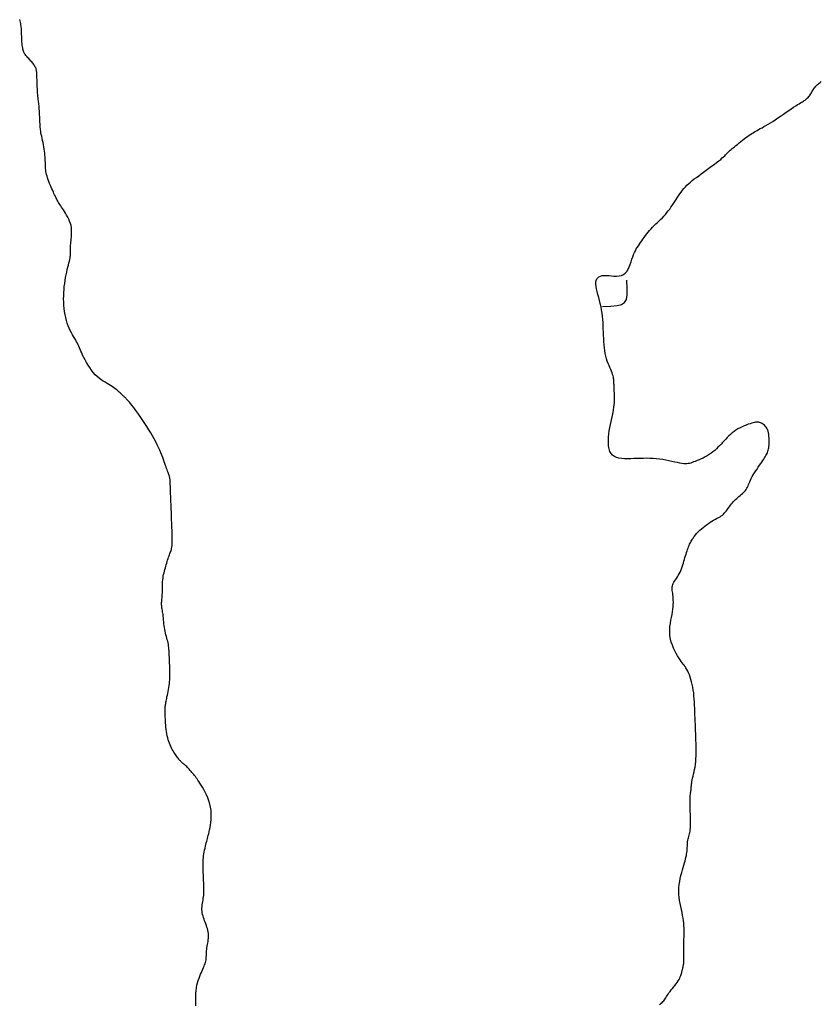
# Model space of a CAD drawing. Header units: millimetres. Extents: x 32690613 to 32693367, y 5343692 to 5344708.
# Tile 63 of 256: x 32692333 to 32692365, y 5343842 to 5343880. Entities that reach past the tile are written whole.
import ezdxf

# ---------------------------------------------------------------- set-up
doc = ezdxf.new("R2010")
doc.units = ezdxf.units.MM
doc.header["$LTSCALE"] = 20
doc.layers.add('02-DGM_HL_494.00', color=122, linetype='Continuous')
doc.layers.add('02-DGM_HL_494.50', color=132, linetype='Continuous')

msp = doc.modelspace()

# ---------------------------------------------------------------- linework, layer by layer
at = {"layer": '02-DGM_HL_494.00', "elevation": 494, "flags": 128}
for points in [[(32692358.365, 5343841.799), (32692358.402, 5343841.829), (32692358.438, 5343841.858), (32692358.471, 5343841.888), (32692358.503, 5343841.919), (32692358.532, 5343841.953), (32692358.559, 5343841.989), (32692358.585, 5343842.028), (32692358.612, 5343842.069), (32692358.639, 5343842.113), (32692358.669, 5343842.16), (32692358.702, 5343842.209), (32692358.74, 5343842.262), (32692358.781, 5343842.317), (32692358.827, 5343842.374), (32692358.875, 5343842.433), (32692358.924, 5343842.493), (32692358.972, 5343842.553), (32692359.019, 5343842.613), (32692359.062, 5343842.672), (32692359.101, 5343842.73), (32692359.134, 5343842.786), (32692359.162, 5343842.84), (32692359.185, 5343842.891), (32692359.204, 5343842.939), (32692359.219, 5343842.984), (32692359.231, 5343843.026), (32692359.241, 5343843.063), (32692359.25, 5343843.097), (32692359.257, 5343843.127), (32692359.263, 5343843.152), (32692359.269, 5343843.175), (32692359.274, 5343843.196), (32692359.278, 5343843.215), (32692359.283, 5343843.234), (32692359.287, 5343843.252), (32692359.292, 5343843.271), (32692359.297, 5343843.292), (32692359.302, 5343843.315), (32692359.307, 5343843.341), (32692359.312, 5343843.372), (32692359.316, 5343843.408), (32692359.32, 5343843.45), (32692359.323, 5343843.5), (32692359.324, 5343843.558), (32692359.325, 5343843.625), (32692359.324, 5343843.699), (32692359.323, 5343843.778), (32692359.322, 5343843.859), (32692359.32, 5343843.941), (32692359.319, 5343844.021), (32692359.318, 5343844.097), (32692359.318, 5343844.166), (32692359.319, 5343844.228), (32692359.321, 5343844.283), (32692359.324, 5343844.334), (32692359.327, 5343844.382), (32692359.329, 5343844.43), (32692359.332, 5343844.48), (32692359.334, 5343844.533), (32692359.335, 5343844.592), (32692359.335, 5343844.659), (32692359.334, 5343844.732), (32692359.331, 5343844.813), (32692359.325, 5343844.899), (32692359.317, 5343844.992), (32692359.306, 5343845.09), (32692359.292, 5343845.192), (32692359.274, 5343845.299), (32692359.253, 5343845.409), (32692359.228, 5343845.523), (32692359.204, 5343845.64), (32692359.18, 5343845.759), (32692359.158, 5343845.88), (32692359.141, 5343846.003), (32692359.13, 5343846.127), (32692359.126, 5343846.252), (32692359.13, 5343846.377), (32692359.143, 5343846.502), (32692359.161, 5343846.624), (32692359.185, 5343846.744), (32692359.211, 5343846.861), (32692359.24, 5343846.972), (32692359.27, 5343847.078), (32692359.298, 5343847.176), (32692359.325, 5343847.267), (32692359.349, 5343847.351), (32692359.37, 5343847.43), (32692359.39, 5343847.503), (32692359.406, 5343847.572), (32692359.421, 5343847.638), (32692359.433, 5343847.703), (32692359.442, 5343847.766), (32692359.449, 5343847.828), (32692359.453, 5343847.891), (32692359.457, 5343847.952), (32692359.46, 5343848.013), (32692359.463, 5343848.072), (32692359.467, 5343848.13), (32692359.472, 5343848.186), (32692359.479, 5343848.24), (32692359.489, 5343848.291), (32692359.5, 5343848.341), (32692359.513, 5343848.39), (32692359.527, 5343848.44), (32692359.54, 5343848.49), (32692359.553, 5343848.544), (32692359.564, 5343848.6), (32692359.574, 5343848.66), (32692359.58, 5343848.726), (32692359.584, 5343848.795), (32692359.587, 5343848.869), (32692359.587, 5343848.946), (32692359.586, 5343849.025), (32692359.584, 5343849.106), (32692359.581, 5343849.189), (32692359.578, 5343849.272), (32692359.574, 5343849.355), (32692359.571, 5343849.438), (32692359.569, 5343849.519), (32692359.567, 5343849.598), (32692359.565, 5343849.675), (32692359.565, 5343849.748), (32692359.566, 5343849.818), (32692359.568, 5343849.883), (32692359.571, 5343849.943), (32692359.576, 5343849.999), (32692359.581, 5343850.05), (32692359.587, 5343850.098), (32692359.593, 5343850.142), (32692359.599, 5343850.184), (32692359.604, 5343850.223), (32692359.608, 5343850.26), (32692359.612, 5343850.296), (32692359.614, 5343850.332), (32692359.617, 5343850.369), (32692359.62, 5343850.408), (32692359.624, 5343850.451), (32692359.63, 5343850.497), (32692359.639, 5343850.55), (32692359.65, 5343850.609), (32692359.665, 5343850.676), (32692359.683, 5343850.751), (32692359.702, 5343850.832), (32692359.722, 5343850.92), (32692359.741, 5343851.013), (32692359.76, 5343851.112), (32692359.776, 5343851.216), (32692359.789, 5343851.324), (32692359.799, 5343851.435), (32692359.805, 5343851.55), (32692359.807, 5343851.668), (32692359.808, 5343851.788), (32692359.806, 5343851.91), (32692359.803, 5343852.034), (32692359.798, 5343852.158), (32692359.794, 5343852.283), (32692359.789, 5343852.408), (32692359.784, 5343852.533), (32692359.779, 5343852.657), (32692359.774, 5343852.782), (32692359.769, 5343852.907), (32692359.764, 5343853.032), (32692359.759, 5343853.157), (32692359.755, 5343853.282), (32692359.75, 5343853.407), (32692359.744, 5343853.531), (32692359.738, 5343853.654), (32692359.73, 5343853.776), (32692359.72, 5343853.896), (32692359.708, 5343854.013), (32692359.694, 5343854.127), (32692359.675, 5343854.238), (32692359.654, 5343854.345), (32692359.629, 5343854.447), (32692359.601, 5343854.544), (32692359.571, 5343854.635), (32692359.54, 5343854.721), (32692359.507, 5343854.8), (32692359.473, 5343854.873), (32692359.44, 5343854.938), (32692359.406, 5343854.995), (32692359.372, 5343855.048), (32692359.337, 5343855.097), (32692359.301, 5343855.146), (32692359.263, 5343855.197), (32692359.222, 5343855.252), (32692359.178, 5343855.313), (32692359.13, 5343855.384), (32692359.079, 5343855.466), (32692359.025, 5343855.558), (32692358.971, 5343855.659), (32692358.919, 5343855.767), (32692358.872, 5343855.881), (32692358.831, 5343856), (32692358.798, 5343856.122), (32692358.777, 5343856.246), (32692358.768, 5343856.371), (32692358.769, 5343856.495), (32692358.779, 5343856.619), (32692358.796, 5343856.74), (32692358.816, 5343856.86), (32692358.838, 5343856.976), (32692358.86, 5343857.088), (32692358.879, 5343857.195), (32692358.893, 5343857.297), (32692358.903, 5343857.394), (32692358.909, 5343857.486), (32692358.911, 5343857.572), (32692358.91, 5343857.653), (32692358.907, 5343857.728), (32692358.901, 5343857.798), (32692358.894, 5343857.863), (32692358.886, 5343857.923), (32692358.878, 5343857.978), (32692358.871, 5343858.03), (32692358.866, 5343858.078), (32692358.864, 5343858.125), (32692358.866, 5343858.17), (32692358.873, 5343858.214), (32692358.886, 5343858.259), (32692358.906, 5343858.304), (32692358.932, 5343858.351), (32692358.962, 5343858.399), (32692358.996, 5343858.45), (32692359.032, 5343858.503), (32692359.069, 5343858.558), (32692359.105, 5343858.617), (32692359.141, 5343858.679), (32692359.173, 5343858.744), (32692359.203, 5343858.813), (32692359.231, 5343858.884), (32692359.257, 5343858.957), (32692359.282, 5343859.031), (32692359.305, 5343859.105), (32692359.327, 5343859.178), (32692359.348, 5343859.25), (32692359.368, 5343859.32), (32692359.388, 5343859.388), (32692359.408, 5343859.454), (32692359.427, 5343859.517), (32692359.447, 5343859.578), (32692359.467, 5343859.636), (32692359.487, 5343859.692), (32692359.508, 5343859.744), (32692359.529, 5343859.793), (32692359.55, 5343859.84), (32692359.572, 5343859.883), (32692359.594, 5343859.925), (32692359.616, 5343859.963), (32692359.638, 5343860), (32692359.658, 5343860.035), (32692359.678, 5343860.068), (32692359.698, 5343860.099), (32692359.717, 5343860.13), (32692359.738, 5343860.16), (32692359.761, 5343860.192), (32692359.788, 5343860.225), (32692359.819, 5343860.261), (32692359.857, 5343860.3), (32692359.901, 5343860.343), (32692359.953, 5343860.391), (32692360.012, 5343860.443), (32692360.076, 5343860.496), (32692360.143, 5343860.551), (32692360.213, 5343860.604), (32692360.283, 5343860.656), (32692360.352, 5343860.704), (32692360.419, 5343860.747), (32692360.482, 5343860.784), (32692360.542, 5343860.816), (32692360.598, 5343860.845), (32692360.651, 5343860.871), (32692360.7, 5343860.896), (32692360.747, 5343860.922), (32692360.791, 5343860.949), (32692360.833, 5343860.98), (32692360.872, 5343861.015), (32692360.909, 5343861.054), (32692360.946, 5343861.096), (32692360.981, 5343861.141), (32692361.015, 5343861.187), (32692361.049, 5343861.235), (32692361.084, 5343861.283), (32692361.119, 5343861.33), (32692361.155, 5343861.377), (32692361.193, 5343861.423), (32692361.231, 5343861.468), (32692361.27, 5343861.511), (32692361.311, 5343861.554), (32692361.353, 5343861.596), (32692361.395, 5343861.637), (32692361.439, 5343861.676), (32692361.484, 5343861.715), (32692361.529, 5343861.753), (32692361.574, 5343861.791), (32692361.617, 5343861.829), (32692361.659, 5343861.868), (32692361.698, 5343861.907), (32692361.734, 5343861.947), (32692361.766, 5343861.989), (32692361.794, 5343862.033), (32692361.818, 5343862.079), (32692361.84, 5343862.128), (32692361.861, 5343862.179), (32692361.883, 5343862.234), (32692361.907, 5343862.292), (32692361.934, 5343862.354), (32692361.966, 5343862.42), (32692362.004, 5343862.49), (32692362.046, 5343862.563), (32692362.093, 5343862.638), (32692362.141, 5343862.714), (32692362.191, 5343862.79), (32692362.241, 5343862.864), (32692362.289, 5343862.935), (32692362.335, 5343863.001), (32692362.378, 5343863.063), (32692362.417, 5343863.12), (32692362.453, 5343863.173), (32692362.485, 5343863.223), (32692362.514, 5343863.269), (32692362.54, 5343863.314), (32692362.563, 5343863.358), (32692362.584, 5343863.4), (32692362.602, 5343863.443), (32692362.617, 5343863.486), (32692362.63, 5343863.53), (32692362.641, 5343863.576), (32692362.65, 5343863.625), (32692362.657, 5343863.677), (32692362.662, 5343863.732), (32692362.666, 5343863.793), (32692362.668, 5343863.858), (32692362.668, 5343863.926), (32692362.665, 5343863.997), (32692362.66, 5343864.069), (32692362.652, 5343864.139), (32692362.64, 5343864.208), (32692362.624, 5343864.273), (32692362.603, 5343864.332), (32692362.578, 5343864.385), (32692362.548, 5343864.432), (32692362.515, 5343864.473), (32692362.48, 5343864.508), (32692362.443, 5343864.538), (32692362.404, 5343864.563), (32692362.366, 5343864.583), (32692362.329, 5343864.599), (32692362.292, 5343864.612), (32692362.256, 5343864.62), (32692362.219, 5343864.625), (32692362.18, 5343864.625), (32692362.138, 5343864.621), (32692362.091, 5343864.614), (32692362.04, 5343864.602), (32692361.982, 5343864.586), (32692361.916, 5343864.566), (32692361.845, 5343864.541), (32692361.768, 5343864.513), (32692361.689, 5343864.481), (32692361.607, 5343864.444), (32692361.525, 5343864.404), (32692361.445, 5343864.36), (32692361.367, 5343864.312), (32692361.292, 5343864.26), (32692361.222, 5343864.205), (32692361.154, 5343864.147), (32692361.089, 5343864.087), (32692361.026, 5343864.025), (32692360.964, 5343863.962), (32692360.904, 5343863.897), (32692360.843, 5343863.833), (32692360.783, 5343863.768), (32692360.723, 5343863.703), (32692360.661, 5343863.64), (32692360.598, 5343863.578), (32692360.533, 5343863.518), (32692360.465, 5343863.46), (32692360.394, 5343863.405), (32692360.32, 5343863.353), (32692360.242, 5343863.305), (32692360.161, 5343863.261), (32692360.08, 5343863.22), (32692359.998, 5343863.183), (32692359.919, 5343863.149), (32692359.843, 5343863.118), (32692359.771, 5343863.09), (32692359.706, 5343863.065), (32692359.648, 5343863.044), (32692359.595, 5343863.025), (32692359.545, 5343863.01), (32692359.495, 5343863), (32692359.443, 5343862.994), (32692359.386, 5343862.992), (32692359.323, 5343862.996), (32692359.249, 5343863.006), (32692359.165, 5343863.021), (32692359.07, 5343863.041), (32692358.966, 5343863.064), (32692358.855, 5343863.089), (32692358.738, 5343863.115), (32692358.617, 5343863.139), (32692358.493, 5343863.162), (32692358.367, 5343863.18), (32692358.241, 5343863.193), (32692358.116, 5343863.202), (32692357.991, 5343863.207), (32692357.866, 5343863.209), (32692357.74, 5343863.208), (32692357.615, 5343863.205), (32692357.491, 5343863.201), (32692357.366, 5343863.196), (32692357.241, 5343863.192), (32692357.118, 5343863.189), (32692356.999, 5343863.191), (32692356.886, 5343863.198), (32692356.78, 5343863.214), (32692356.684, 5343863.24), (32692356.598, 5343863.278), (32692356.526, 5343863.33), (32692356.469, 5343863.398), (32692356.425, 5343863.48), (32692356.394, 5343863.574), (32692356.374, 5343863.679), (32692356.364, 5343863.791), (32692356.363, 5343863.91), (32692356.37, 5343864.033), (32692356.383, 5343864.159), (32692356.401, 5343864.284), (32692356.423, 5343864.41), (32692356.448, 5343864.534), (32692356.475, 5343864.656), (32692356.501, 5343864.775), (32692356.526, 5343864.891), (32692356.549, 5343865.004), (32692356.568, 5343865.111), (32692356.582, 5343865.213), (32692356.592, 5343865.31), (32692356.599, 5343865.402), (32692356.602, 5343865.488), (32692356.603, 5343865.569), (32692356.602, 5343865.644), (32692356.6, 5343865.714), (32692356.598, 5343865.779), (32692356.595, 5343865.839), (32692356.593, 5343865.895), (32692356.591, 5343865.946), (32692356.589, 5343865.995), (32692356.587, 5343866.04), (32692356.586, 5343866.084), (32692356.584, 5343866.126), (32692356.582, 5343866.168), (32692356.581, 5343866.21), (32692356.578, 5343866.252), (32692356.574, 5343866.296), (32692356.569, 5343866.341), (32692356.56, 5343866.389), (32692356.548, 5343866.44), (32692356.532, 5343866.495), (32692356.512, 5343866.554), (32692356.486, 5343866.619), (32692356.456, 5343866.688), (32692356.423, 5343866.762), (32692356.389, 5343866.842), (32692356.355, 5343866.926), (32692356.322, 5343867.016), (32692356.291, 5343867.111), (32692356.264, 5343867.212), (32692356.241, 5343867.318), (32692356.223, 5343867.428), (32692356.209, 5343867.543), (32692356.197, 5343867.661), (32692356.189, 5343867.782), (32692356.182, 5343867.905), (32692356.176, 5343868.029), (32692356.171, 5343868.153), (32692356.166, 5343868.278), (32692356.161, 5343868.403), (32692356.154, 5343868.528), (32692356.145, 5343868.653), (32692356.133, 5343868.777), (32692356.118, 5343868.902), (32692356.1, 5343869.026), (32692356.077, 5343869.151), (32692356.049, 5343869.274), (32692356.017, 5343869.397), (32692355.985, 5343869.516), (32692355.954, 5343869.632), (32692355.925, 5343869.743), (32692355.901, 5343869.847), (32692355.884, 5343869.944), (32692355.875, 5343870.032), (32692355.878, 5343870.11), (32692355.89, 5343870.179), (32692355.914, 5343870.237), (32692355.949, 5343870.285), (32692355.994, 5343870.324), (32692356.051, 5343870.352), (32692356.118, 5343870.37), (32692356.195, 5343870.378), (32692356.284, 5343870.377), (32692356.38, 5343870.37), (32692356.481, 5343870.36), (32692356.584, 5343870.352), (32692356.686, 5343870.349), (32692356.785, 5343870.354), (32692356.877, 5343870.373), (32692356.959, 5343870.408), (32692357.029, 5343870.462), (32692357.089, 5343870.533), (32692357.14, 5343870.617), (32692357.183, 5343870.711), (32692357.221, 5343870.81), (32692357.255, 5343870.911), (32692357.287, 5343871.011), (32692357.319, 5343871.105), (32692357.352, 5343871.192), (32692357.386, 5343871.271), (32692357.422, 5343871.343), (32692357.459, 5343871.412), (32692357.498, 5343871.476), (32692357.539, 5343871.539), (32692357.581, 5343871.602), (32692357.624, 5343871.665), (32692357.67, 5343871.731), (32692357.717, 5343871.798), (32692357.765, 5343871.866), (32692357.816, 5343871.935), (32692357.868, 5343872.004), (32692357.923, 5343872.072), (32692357.979, 5343872.14), (32692358.038, 5343872.206), (32692358.099, 5343872.27), (32692358.162, 5343872.332), (32692358.226, 5343872.393), (32692358.291, 5343872.454), (32692358.355, 5343872.514), (32692358.419, 5343872.576), (32692358.482, 5343872.638), (32692358.543, 5343872.702), (32692358.602, 5343872.768), (32692358.659, 5343872.836), (32692358.714, 5343872.905), (32692358.767, 5343872.976), (32692358.819, 5343873.049), (32692358.87, 5343873.122), (32692358.92, 5343873.196), (32692358.969, 5343873.271), (32692359.017, 5343873.347), (32692359.066, 5343873.422), (32692359.115, 5343873.497), (32692359.166, 5343873.571), (32692359.217, 5343873.644), (32692359.27, 5343873.715), (32692359.326, 5343873.784), (32692359.385, 5343873.85), (32692359.446, 5343873.913), (32692359.512, 5343873.975), (32692359.581, 5343874.035), (32692359.654, 5343874.095), (32692359.733, 5343874.156), (32692359.816, 5343874.219), (32692359.904, 5343874.284), (32692359.999, 5343874.352), (32692360.099, 5343874.425), (32692360.202, 5343874.5), (32692360.307, 5343874.576), (32692360.411, 5343874.653), (32692360.511, 5343874.728), (32692360.606, 5343874.799), (32692360.692, 5343874.865), (32692360.767, 5343874.925), (32692360.83, 5343874.978), (32692360.882, 5343875.023), (32692360.924, 5343875.063), (32692360.958, 5343875.097), (32692360.986, 5343875.126), (32692361.01, 5343875.153), (32692361.031, 5343875.176), (32692361.051, 5343875.199), (32692361.071, 5343875.22), (32692361.093, 5343875.241), (32692361.118, 5343875.264), (32692361.145, 5343875.288), (32692361.177, 5343875.315), (32692361.214, 5343875.345), (32692361.256, 5343875.379), (32692361.304, 5343875.419), (32692361.359, 5343875.464), (32692361.42, 5343875.513), (32692361.486, 5343875.566), (32692361.553, 5343875.62), (32692361.622, 5343875.674), (32692361.691, 5343875.727), (32692361.757, 5343875.778), (32692361.82, 5343875.824), (32692361.879, 5343875.866), (32692361.934, 5343875.903), (32692361.986, 5343875.937), (32692362.037, 5343875.968), (32692362.088, 5343875.998), (32692362.141, 5343876.028), (32692362.196, 5343876.059), (32692362.255, 5343876.091), (32692362.319, 5343876.127), (32692362.387, 5343876.165), (32692362.461, 5343876.207), (32692362.54, 5343876.252), (32692362.624, 5343876.302), (32692362.714, 5343876.356), (32692362.808, 5343876.414), (32692362.907, 5343876.478), (32692363.011, 5343876.547), (32692363.117, 5343876.62), (32692363.225, 5343876.694), (32692363.332, 5343876.768), (32692363.435, 5343876.84), (32692363.533, 5343876.907), (32692363.624, 5343876.969), (32692363.706, 5343877.024), (32692363.776, 5343877.069), (32692363.837, 5343877.106), (32692363.89, 5343877.137), (32692363.935, 5343877.163), (32692363.974, 5343877.185), (32692364.009, 5343877.206), (32692364.041, 5343877.226), (32692364.072, 5343877.247), (32692364.103, 5343877.27), (32692364.133, 5343877.296), (32692364.162, 5343877.324), (32692364.191, 5343877.354), (32692364.22, 5343877.386), (32692364.247, 5343877.42), (32692364.274, 5343877.455), (32692364.299, 5343877.492), (32692364.323, 5343877.53), (32692364.346, 5343877.569), (32692364.369, 5343877.608), (32692364.392, 5343877.647), (32692364.416, 5343877.685), (32692364.44, 5343877.722), (32692364.467, 5343877.758), (32692364.496, 5343877.791), (32692364.527, 5343877.823), (32692364.561, 5343877.853), (32692364.596, 5343877.882), (32692364.633, 5343877.911), (32692364.672, 5343877.942), (32692364.711, 5343877.976)], [(32692356.132, 5343869.153), (32692356.462, 5343869.168), (32692356.709, 5343869.191), (32692356.885, 5343869.235), (32692357.002, 5343869.312), (32692357.069, 5343869.434), (32692357.099, 5343869.613), (32692357.103, 5343869.861), (32692357.092, 5343870.191)]]:
    msp.add_lwpolyline(points, dxfattribs=at)
at = {"layer": '02-DGM_HL_494.50', "elevation": 494.5, "flags": 128}
msp.add_lwpolyline([(32692340.19, 5343841.759), (32692340.188, 5343841.881), (32692340.187, 5343842.003), (32692340.189, 5343842.121), (32692340.194, 5343842.236), (32692340.204, 5343842.348), (32692340.218, 5343842.455), (32692340.237, 5343842.558), (32692340.261, 5343842.655), (32692340.288, 5343842.747), (32692340.318, 5343842.835), (32692340.349, 5343842.917), (32692340.381, 5343842.993), (32692340.412, 5343843.065), (32692340.442, 5343843.131), (32692340.469, 5343843.193), (32692340.494, 5343843.249), (32692340.517, 5343843.303), (32692340.537, 5343843.354), (32692340.555, 5343843.404), (32692340.57, 5343843.453), (32692340.582, 5343843.503), (32692340.592, 5343843.554), (32692340.599, 5343843.608), (32692340.604, 5343843.664), (32692340.608, 5343843.721), (32692340.611, 5343843.781), (32692340.614, 5343843.841), (32692340.617, 5343843.903), (32692340.622, 5343843.966), (32692340.629, 5343844.028), (32692340.638, 5343844.091), (32692340.649, 5343844.154), (32692340.66, 5343844.217), (32692340.671, 5343844.28), (32692340.681, 5343844.343), (32692340.689, 5343844.406), (32692340.693, 5343844.469), (32692340.693, 5343844.531), (32692340.688, 5343844.593), (32692340.678, 5343844.656), (32692340.665, 5343844.718), (32692340.648, 5343844.78), (32692340.629, 5343844.841), (32692340.608, 5343844.903), (32692340.585, 5343844.965), (32692340.562, 5343845.026), (32692340.539, 5343845.088), (32692340.517, 5343845.15), (32692340.495, 5343845.211), (32692340.476, 5343845.273), (32692340.459, 5343845.335), (32692340.446, 5343845.397), (32692340.437, 5343845.459), (32692340.432, 5343845.522), (32692340.432, 5343845.584), (32692340.436, 5343845.647), (32692340.443, 5343845.71), (32692340.453, 5343845.773), (32692340.464, 5343845.836), (32692340.476, 5343845.899), (32692340.486, 5343845.962), (32692340.495, 5343846.025), (32692340.502, 5343846.087), (32692340.507, 5343846.15), (32692340.509, 5343846.213), (32692340.51, 5343846.275), (32692340.509, 5343846.338), (32692340.508, 5343846.4), (32692340.506, 5343846.463), (32692340.504, 5343846.525), (32692340.501, 5343846.588), (32692340.499, 5343846.65), (32692340.496, 5343846.713), (32692340.494, 5343846.775), (32692340.491, 5343846.838), (32692340.489, 5343846.9), (32692340.487, 5343846.962), (32692340.484, 5343847.025), (32692340.482, 5343847.087), (32692340.48, 5343847.15), (32692340.478, 5343847.214), (32692340.478, 5343847.278), (32692340.478, 5343847.344), (32692340.481, 5343847.412), (32692340.485, 5343847.481), (32692340.491, 5343847.553), (32692340.5, 5343847.628), (32692340.511, 5343847.704), (32692340.524, 5343847.781), (32692340.538, 5343847.857), (32692340.553, 5343847.933), (32692340.569, 5343848.006), (32692340.585, 5343848.076), (32692340.602, 5343848.141), (32692340.618, 5343848.202), (32692340.634, 5343848.26), (32692340.65, 5343848.316), (32692340.666, 5343848.373), (32692340.682, 5343848.433), (32692340.698, 5343848.497), (32692340.715, 5343848.568), (32692340.732, 5343848.647), (32692340.75, 5343848.736), (32692340.767, 5343848.834), (32692340.781, 5343848.94), (32692340.792, 5343849.052), (32692340.798, 5343849.17), (32692340.797, 5343849.291), (32692340.788, 5343849.414), (32692340.77, 5343849.538), (32692340.741, 5343849.662), (32692340.703, 5343849.784), (32692340.658, 5343849.903), (32692340.609, 5343850.017), (32692340.556, 5343850.126), (32692340.502, 5343850.228), (32692340.45, 5343850.321), (32692340.4, 5343850.405), (32692340.354, 5343850.478), (32692340.313, 5343850.542), (32692340.275, 5343850.598), (32692340.24, 5343850.648), (32692340.206, 5343850.693), (32692340.174, 5343850.735), (32692340.142, 5343850.775), (32692340.11, 5343850.815), (32692340.076, 5343850.856), (32692340.042, 5343850.898), (32692340.007, 5343850.94), (32692339.972, 5343850.981), (32692339.938, 5343851.021), (32692339.903, 5343851.06), (32692339.87, 5343851.095), (32692339.838, 5343851.128), (32692339.807, 5343851.157), (32692339.777, 5343851.183), (32692339.749, 5343851.207), (32692339.723, 5343851.228), (32692339.697, 5343851.248), (32692339.673, 5343851.267), (32692339.65, 5343851.286), (32692339.627, 5343851.306), (32692339.606, 5343851.326), (32692339.586, 5343851.348), (32692339.565, 5343851.372), (32692339.545, 5343851.397), (32692339.523, 5343851.424), (32692339.501, 5343851.454), (32692339.478, 5343851.486), (32692339.452, 5343851.521), (32692339.425, 5343851.559), (32692339.396, 5343851.6), (32692339.365, 5343851.645), (32692339.334, 5343851.692), (32692339.303, 5343851.742), (32692339.271, 5343851.796), (32692339.241, 5343851.852), (32692339.212, 5343851.912), (32692339.184, 5343851.975), (32692339.158, 5343852.041), (32692339.134, 5343852.111), (32692339.112, 5343852.183), (32692339.092, 5343852.257), (32692339.074, 5343852.335), (32692339.058, 5343852.415), (32692339.044, 5343852.498), (32692339.033, 5343852.583), (32692339.023, 5343852.669), (32692339.015, 5343852.755), (32692339.009, 5343852.839), (32692339.004, 5343852.921), (32692339, 5343852.999), (32692338.997, 5343853.072), (32692338.994, 5343853.138), (32692338.992, 5343853.197), (32692338.99, 5343853.249), (32692338.989, 5343853.295), (32692338.988, 5343853.338), (32692338.988, 5343853.377), (32692338.989, 5343853.413), (32692338.991, 5343853.449), (32692338.995, 5343853.486), (32692338.999, 5343853.523), (32692339.005, 5343853.562), (32692339.012, 5343853.604), (32692339.02, 5343853.648), (32692339.029, 5343853.696), (32692339.039, 5343853.747), (32692339.051, 5343853.803), (32692339.063, 5343853.864), (32692339.077, 5343853.929), (32692339.091, 5343853.999), (32692339.106, 5343854.072), (32692339.12, 5343854.147), (32692339.133, 5343854.224), (32692339.146, 5343854.301), (32692339.157, 5343854.377), (32692339.165, 5343854.451), (32692339.172, 5343854.523), (32692339.176, 5343854.593), (32692339.178, 5343854.66), (32692339.179, 5343854.726), (32692339.178, 5343854.791), (32692339.177, 5343854.854), (32692339.175, 5343854.917), (32692339.173, 5343854.98), (32692339.17, 5343855.042), (32692339.168, 5343855.105), (32692339.165, 5343855.167), (32692339.163, 5343855.23), (32692339.16, 5343855.292), (32692339.158, 5343855.354), (32692339.155, 5343855.417), (32692339.153, 5343855.479), (32692339.151, 5343855.542), (32692339.148, 5343855.604), (32692339.144, 5343855.667), (32692339.14, 5343855.729), (32692339.134, 5343855.791), (32692339.127, 5343855.854), (32692339.117, 5343855.916), (32692339.106, 5343855.978), (32692339.092, 5343856.04), (32692339.076, 5343856.102), (32692339.058, 5343856.165), (32692339.04, 5343856.229), (32692339.022, 5343856.294), (32692339.005, 5343856.361), (32692338.989, 5343856.43), (32692338.974, 5343856.501), (32692338.962, 5343856.575), (32692338.952, 5343856.65), (32692338.944, 5343856.726), (32692338.936, 5343856.802), (32692338.93, 5343856.876), (32692338.923, 5343856.949), (32692338.917, 5343857.017), (32692338.91, 5343857.082), (32692338.902, 5343857.142), (32692338.893, 5343857.197), (32692338.884, 5343857.248), (32692338.875, 5343857.296), (32692338.867, 5343857.342), (32692338.861, 5343857.385), (32692338.856, 5343857.427), (32692338.853, 5343857.469), (32692338.852, 5343857.511), (32692338.854, 5343857.553), (32692338.857, 5343857.597), (32692338.862, 5343857.643), (32692338.867, 5343857.692), (32692338.871, 5343857.744), (32692338.876, 5343857.799), (32692338.879, 5343857.859), (32692338.881, 5343857.924), (32692338.883, 5343857.994), (32692338.883, 5343858.066), (32692338.884, 5343858.141), (32692338.885, 5343858.217), (32692338.888, 5343858.294), (32692338.892, 5343858.37), (32692338.898, 5343858.444), (32692338.907, 5343858.516), (32692338.918, 5343858.586), (32692338.932, 5343858.654), (32692338.946, 5343858.72), (32692338.963, 5343858.786), (32692338.98, 5343858.85), (32692338.998, 5343858.913), (32692339.016, 5343858.977), (32692339.035, 5343859.04), (32692339.053, 5343859.102), (32692339.071, 5343859.164), (32692339.089, 5343859.223), (32692339.107, 5343859.281), (32692339.125, 5343859.335), (32692339.143, 5343859.386), (32692339.16, 5343859.433), (32692339.177, 5343859.475), (32692339.193, 5343859.514), (32692339.208, 5343859.553), (32692339.222, 5343859.591), (32692339.235, 5343859.633), (32692339.246, 5343859.678), (32692339.256, 5343859.729), (32692339.263, 5343859.787), (32692339.267, 5343859.854), (32692339.27, 5343859.93), (32692339.271, 5343860.012), (32692339.27, 5343860.1), (32692339.268, 5343860.193), (32692339.265, 5343860.289), (32692339.261, 5343860.388), (32692339.258, 5343860.487), (32692339.254, 5343860.587), (32692339.25, 5343860.686), (32692339.246, 5343860.782), (32692339.242, 5343860.874), (32692339.239, 5343860.962), (32692339.236, 5343861.045), (32692339.233, 5343861.12), (32692339.23, 5343861.187), (32692339.228, 5343861.245), (32692339.226, 5343861.296), (32692339.224, 5343861.342), (32692339.222, 5343861.387), (32692339.221, 5343861.431), (32692339.219, 5343861.477), (32692339.217, 5343861.528), (32692339.215, 5343861.586), (32692339.212, 5343861.653), (32692339.209, 5343861.727), (32692339.206, 5343861.805), (32692339.203, 5343861.886), (32692339.2, 5343861.967), (32692339.197, 5343862.045), (32692339.194, 5343862.119), (32692339.191, 5343862.186), (32692339.189, 5343862.244), (32692339.187, 5343862.294), (32692339.184, 5343862.338), (32692339.181, 5343862.376), (32692339.177, 5343862.411), (32692339.172, 5343862.443), (32692339.165, 5343862.475), (32692339.156, 5343862.507), (32692339.146, 5343862.541), (32692339.133, 5343862.578), (32692339.119, 5343862.617), (32692339.103, 5343862.659), (32692339.085, 5343862.705), (32692339.066, 5343862.755), (32692339.046, 5343862.81), (32692339.026, 5343862.869), (32692339.004, 5343862.933), (32692338.981, 5343863.003), (32692338.956, 5343863.077), (32692338.929, 5343863.157), (32692338.898, 5343863.242), (32692338.864, 5343863.332), (32692338.826, 5343863.427), (32692338.783, 5343863.527), (32692338.735, 5343863.631), (32692338.681, 5343863.741), (32692338.623, 5343863.854), (32692338.561, 5343863.97), (32692338.494, 5343864.088), (32692338.424, 5343864.208), (32692338.351, 5343864.33), (32692338.274, 5343864.452), (32692338.195, 5343864.574), (32692338.115, 5343864.694), (32692338.035, 5343864.811), (32692337.957, 5343864.923), (32692337.881, 5343865.028), (32692337.81, 5343865.126), (32692337.744, 5343865.214), (32692337.686, 5343865.291), (32692337.635, 5343865.355), (32692337.591, 5343865.409), (32692337.554, 5343865.453), (32692337.521, 5343865.489), (32692337.493, 5343865.519), (32692337.468, 5343865.544), (32692337.446, 5343865.566), (32692337.424, 5343865.586), (32692337.402, 5343865.606), (32692337.38, 5343865.627), (32692337.357, 5343865.648), (32692337.334, 5343865.67), (32692337.309, 5343865.693), (32692337.282, 5343865.718), (32692337.253, 5343865.744), (32692337.222, 5343865.773), (32692337.188, 5343865.804), (32692337.151, 5343865.838), (32692337.111, 5343865.873), (32692337.067, 5343865.909), (32692337.019, 5343865.947), (32692336.967, 5343865.986), (32692336.911, 5343866.025), (32692336.849, 5343866.064), (32692336.783, 5343866.103), (32692336.712, 5343866.144), (32692336.638, 5343866.187), (32692336.561, 5343866.234), (32692336.483, 5343866.285), (32692336.404, 5343866.344), (32692336.326, 5343866.41), (32692336.249, 5343866.485), (32692336.174, 5343866.571), (32692336.102, 5343866.664), (32692336.033, 5343866.763), (32692335.968, 5343866.865), (32692335.907, 5343866.968), (32692335.852, 5343867.069), (32692335.801, 5343867.166), (32692335.757, 5343867.256), (32692335.719, 5343867.337), (32692335.687, 5343867.411), (32692335.658, 5343867.479), (32692335.631, 5343867.543), (32692335.606, 5343867.603), (32692335.58, 5343867.662), (32692335.551, 5343867.72), (32692335.52, 5343867.78), (32692335.484, 5343867.843), (32692335.444, 5343867.909), (32692335.402, 5343867.979), (32692335.358, 5343868.053), (32692335.314, 5343868.132), (32692335.27, 5343868.216), (32692335.228, 5343868.306), (32692335.188, 5343868.401), (32692335.152, 5343868.503), (32692335.12, 5343868.61), (32692335.092, 5343868.722), (32692335.068, 5343868.838), (32692335.048, 5343868.958), (32692335.032, 5343869.08), (32692335.021, 5343869.204), (32692335.014, 5343869.328), (32692335.011, 5343869.453), (32692335.013, 5343869.578), (32692335.018, 5343869.702), (32692335.027, 5343869.824), (32692335.038, 5343869.945), (32692335.053, 5343870.063), (32692335.07, 5343870.178), (32692335.09, 5343870.29), (32692335.111, 5343870.399), (32692335.133, 5343870.502), (32692335.155, 5343870.602), (32692335.178, 5343870.695), (32692335.2, 5343870.783), (32692335.22, 5343870.864), (32692335.237, 5343870.939), (32692335.252, 5343871.006), (32692335.264, 5343871.065), (32692335.272, 5343871.117), (32692335.278, 5343871.163), (32692335.281, 5343871.205), (32692335.282, 5343871.242), (32692335.283, 5343871.277), (32692335.282, 5343871.309), (32692335.281, 5343871.34), (32692335.28, 5343871.372), (32692335.279, 5343871.404), (32692335.278, 5343871.438), (32692335.279, 5343871.476), (32692335.28, 5343871.517), (32692335.283, 5343871.563), (32692335.287, 5343871.615), (32692335.293, 5343871.674), (32692335.301, 5343871.741), (32692335.309, 5343871.814), (32692335.317, 5343871.893), (32692335.323, 5343871.976), (32692335.325, 5343872.062), (32692335.323, 5343872.151), (32692335.316, 5343872.239), (32692335.301, 5343872.328), (32692335.278, 5343872.415), (32692335.247, 5343872.5), (32692335.212, 5343872.582), (32692335.172, 5343872.662), (32692335.129, 5343872.738), (32692335.086, 5343872.81), (32692335.043, 5343872.878), (32692335.001, 5343872.942), (32692334.963, 5343873), (32692334.928, 5343873.054), (32692334.895, 5343873.105), (32692334.865, 5343873.152), (32692334.837, 5343873.196), (32692334.812, 5343873.239), (32692334.787, 5343873.281), (32692334.764, 5343873.322), (32692334.742, 5343873.363), (32692334.721, 5343873.404), (32692334.7, 5343873.447), (32692334.678, 5343873.492), (32692334.656, 5343873.539), (32692334.633, 5343873.59), (32692334.609, 5343873.645), (32692334.582, 5343873.704), (32692334.554, 5343873.768), (32692334.524, 5343873.835), (32692334.494, 5343873.906), (32692334.463, 5343873.978), (32692334.434, 5343874.051), (32692334.407, 5343874.124), (32692334.382, 5343874.194), (32692334.36, 5343874.262), (32692334.343, 5343874.326), (32692334.33, 5343874.387), (32692334.32, 5343874.446), (32692334.312, 5343874.503), (32692334.307, 5343874.561), (32692334.303, 5343874.618), (32692334.3, 5343874.677), (32692334.297, 5343874.738), (32692334.295, 5343874.802), (32692334.292, 5343874.869), (32692334.288, 5343874.939), (32692334.284, 5343875.011), (32692334.278, 5343875.087), (32692334.27, 5343875.165), (32692334.261, 5343875.245), (32692334.249, 5343875.328), (32692334.236, 5343875.413), (32692334.22, 5343875.499), (32692334.203, 5343875.584), (32692334.186, 5343875.669), (32692334.169, 5343875.75), (32692334.152, 5343875.827), (32692334.137, 5343875.9), (32692334.124, 5343875.965), (32692334.114, 5343876.024), (32692334.106, 5343876.077), (32692334.099, 5343876.126), (32692334.094, 5343876.173), (32692334.091, 5343876.22), (32692334.088, 5343876.269), (32692334.085, 5343876.322), (32692334.083, 5343876.381), (32692334.081, 5343876.447), (32692334.078, 5343876.519), (32692334.074, 5343876.594), (32692334.071, 5343876.672), (32692334.067, 5343876.75), (32692334.062, 5343876.826), (32692334.057, 5343876.897), (32692334.052, 5343876.963), (32692334.046, 5343877.022), (32692334.04, 5343877.075), (32692334.034, 5343877.124), (32692334.027, 5343877.172), (32692334.021, 5343877.22), (32692334.014, 5343877.27), (32692334.008, 5343877.325), (32692334.002, 5343877.387), (32692333.997, 5343877.456), (32692333.992, 5343877.532), (32692333.987, 5343877.612), (32692333.983, 5343877.693), (32692333.979, 5343877.775), (32692333.976, 5343877.854), (32692333.973, 5343877.927), (32692333.97, 5343877.994), (32692333.968, 5343878.052), (32692333.966, 5343878.102), (32692333.964, 5343878.145), (32692333.963, 5343878.182), (32692333.961, 5343878.214), (32692333.96, 5343878.242), (32692333.959, 5343878.269), (32692333.958, 5343878.294), (32692333.957, 5343878.319), (32692333.956, 5343878.344), (32692333.954, 5343878.37), (32692333.95, 5343878.396), (32692333.945, 5343878.423), (32692333.938, 5343878.45), (32692333.929, 5343878.479), (32692333.917, 5343878.509), (32692333.901, 5343878.541), (32692333.883, 5343878.573), (32692333.862, 5343878.607), (32692333.84, 5343878.641), (32692333.815, 5343878.675), (32692333.788, 5343878.709), (32692333.76, 5343878.744), (32692333.731, 5343878.777), (32692333.701, 5343878.81), (32692333.671, 5343878.842), (32692333.641, 5343878.874), (32692333.612, 5343878.905), (32692333.583, 5343878.936), (32692333.556, 5343878.966), (32692333.53, 5343878.997), (32692333.507, 5343879.027), (32692333.486, 5343879.058), (32692333.468, 5343879.089), (32692333.452, 5343879.122), (32692333.438, 5343879.158), (32692333.425, 5343879.197), (32692333.415, 5343879.24), (32692333.406, 5343879.288), (32692333.398, 5343879.342), (32692333.391, 5343879.402), (32692333.385, 5343879.468), (32692333.379, 5343879.536), (32692333.375, 5343879.607), (32692333.371, 5343879.679), (32692333.368, 5343879.75), (32692333.365, 5343879.818), (32692333.363, 5343879.883), (32692333.36, 5343879.943), (32692333.358, 5343879.999), (32692333.354, 5343880.051), (32692333.35, 5343880.101), (32692333.345, 5343880.15), (32692333.338, 5343880.199), (32692333.33, 5343880.248), (32692333.318, 5343880.298), (32692333.305, 5343880.351), (32692333.289, 5343880.406)], dxfattribs=at)

doc.saveas('drawing.dxf')
